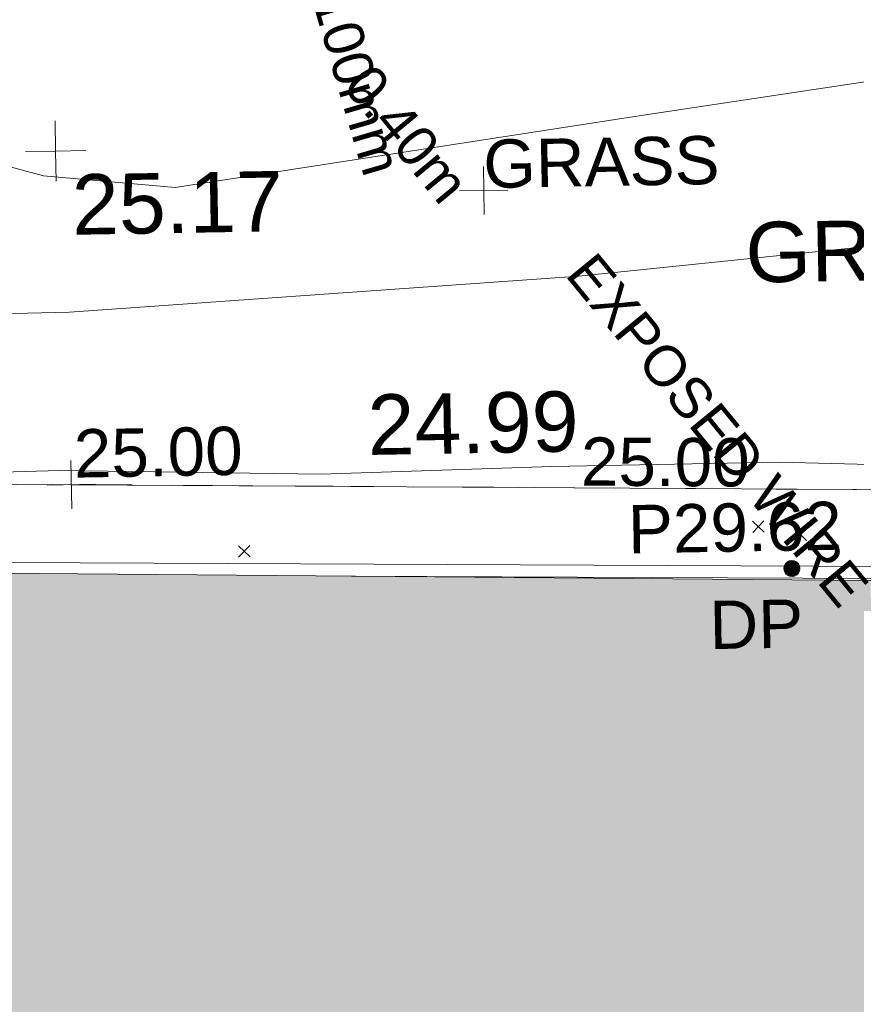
# Model space of a CAD drawing. Header units: millimetres. Extents: x -287732 to 520720, y -88450 to 287754.
# Tile 22 of 256: x -259757 to -254559, y 70557 to 76676. Entities that reach past the tile are written whole.
import ezdxf

# ---------------------------------------------------------------- set-up
doc = ezdxf.new("R2010")
doc.units = ezdxf.units.MM
for name, pattern in [('IMPORT-DASHED _2_', [750, 500, -250]), ('IMPORT-UG_ELEC_LV_QLB2 _2_', [2700, 1500, -300.0000000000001, 0, -250, 150, -300.0000000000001, 0, -200]), ('IMPORT-UG_ELEC_STREET LIGHTING_QLB2 _2_', [2700, 1500, -300.0000000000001, 0, -250, 150, -300.0000000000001, 0, -200])]:
    doc.linetypes.add(name, pattern=pattern)
for name, color, linetype, lineweight, true_color in [('00_TOPO_FOOTPATH', 7, 'Continuous', 9, 0xa50000), ('00_TOPO_LEVEL_SPOT', 7, 'Continuous', 9, 0x666666), ('00_UAV_FORM_LINES', 7, 'Continuous', 9, 0x666666), ('12333-PUM-2D-U-0001-C01 - Rev2_REVIT IMPORT_dwg', 7, 'Continuous', 9, 0x767676), ('A_RHA_Line', 7, 'Continuous', 9, 0x00a600), ('BUILDING', 5, 'Continuous', 9, 0x0000ff), ('CONTOURS_INDEX', 4, 'Continuous', 9, 0x00ffff), ('CONTOURS_INDEX_LVL', 4, 'Continuous', 9, 0x00ffff), ('DOWNPIPE', 7, 'Continuous', 9, 0x7fbfff), ('DOWNPIPE_TXT', 7, 'Continuous', 9, 0x7fbfff), ('PUM-ELECTRIC-LV-QLB2', 1, 'IMPORT-UG_ELEC_LV_QLB2 _2_', 9, 0xff0000)]:
    doc.layers.add(name, color=color, linetype=linetype, lineweight=lineweight, true_color=true_color)
for name, color, linetype, lineweight in [('00_TOPO_SURVEY_TEXT', 7, 'Continuous', 9), ('A_RHA_Detail', 7, 'Continuous', 9), ('CHANGE_OF_SURFACE', 7, 'IMPORT-DASHED _2_', 9), ('CHANGE_OF_SURFACE_LVL', 7, 'Continuous', 9), ('GEN-TEXT', 7, 'Continuous', 9), ('PARAPET', 7, 'Continuous', 9), ('PARAPET_LVL', 7, 'Continuous', 9), ('Text', 7, 'Continuous', 9), ('TEXT_TXT', 7, 'Continuous', 9)]:
    doc.layers.add(name, color=color, linetype=linetype, lineweight=lineweight)
doc.styles.add('Arial_1', font='arial.ttf', dxfattribs={"height": 250})
doc.styles.add('Arial_3', font='arial.ttf', dxfattribs={"height": 299.9999999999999})
doc.styles.add('Swis721 Lt BT_2', font='swissl.ttf', dxfattribs={"height": 375})

# ---------------------------------------------------------------- blocks, each defined once
blk = doc.blocks.new('12333-PUM-2D-U-0001-C01 - Rev2_REVIT IMPORT_dwg_MM-2077200-Site Location Plan Proposed')
at = {"layer": '00_TOPO_LEVEL_SPOT', "color": 254, "true_color": 0xcccccc, "flags": 128}
for points in [[(500.0000000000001, 0), (0, 0), (0, 500.0000000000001)], [(0, -500.0000000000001), (0, 0), (-500.0000000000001, 0)]]:
    blk.add_lwpolyline(points, dxfattribs=at)
blk = doc.blocks.new('12333-PUM-2D-U-0001-C01 - Rev2_REVIT IMPORT_dwg_MGS62954_T2_Galway_ITM_3d_Rev1-2077680-Site Location Plan Proposed')
at = {"layer": '00_TOPO_FOOTPATH', "color": 254, "true_color": 0xcccccc, "flags": 128}
blk.add_lwpolyline([(533639408.1427618, 725637293.7496169), (533638398.4107049, 725637077.0507913), (533638242.1249995, 725635515.7034487), (533638234.3904613, 725633879.7562836), (533639416.9597556, 725633887.2717819), (533641089.8869406, 725633840.3530428), (533642264.701598, 725633798.4586674), (533643782.0705271, 725633813.8555952), (533645404.7391236, 725633762.871199), (533646838.4097524, 725633785.5985802), (533648254.541896, 725633789.0963137), (533649375.9478048, 725633740.5777782), (533649347.4941457, 725633016.1031442)], dxfattribs=at)
at = {"layer": '00_UAV_FORM_LINES', "color": 254, "true_color": 0xcccccc, "flags": 128}
for points in [[(533643012.644, 725635848.1565002), (533643711.6440001, 725635648.1565001), (533644527.6440002, 725635560.1565001), (533647404.6440001, 725635954.1565001), (533649720.644, 725636262.1565002), (533651948.644, 725636398.1565001), (533652879.6440001, 725636418.1565002), (533653113.6440001, 725636470.1565002), (533653358.6440001, 725636606.1565001), (533653615.6440001, 725636775.1565001), (533653812.6440001, 725636812.1565001), (533654118.6440001, 725636826.1565002), (533655946.7783935, 725637074.319082)], [(533656146.546945, 725636745.798809), (533654047.6440001, 725636368.1565001), (533653727.644, 725636257.1565002), (533653518.6440001, 725636130.1565001), (533653250.6440001, 725635934.1565001), (533652992.6440001, 725635757.1565002), (533652665.6440001, 725635647.1565002), (533652307.6440001, 725635569.1565001), (533651955.644, 725635477.1565001), (533651628.6440001, 725635367.1565002), (533651130.6440002, 725635301.1565002), (533650752.644, 725635283.1565001), (533647026.644, 725634966.1565001), (533643858.6440001, 725634798.1565001), (533643334.6440001, 725634793.1565001), (533642533.6439999, 725634841.1565001), (533640394.6440001, 725634990.1565001), (533638573.262711, 725635171.3546215)]]:
    blk.add_lwpolyline(points, dxfattribs=at)
at = {"xscale": 0.375, "yscale": 0.375, "zscale": 0.375}
blk.add_blockref('12333-PUM-2D-U-0001-C01 - Rev2_REVIT IMPORT_dwg_MM-2077200-Site Location Plan Proposed', (533643790.0000001, 725635800.0000001), dxfattribs=at)
at = {"layer": '00_TOPO_FOOTPATH', "color": 251, "true_color": 0x666666, "insert": (533645697.9177662, 725634252.5177068), "char_height": 375, "width": 1495.902363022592, "attachment_point": 1, "line_spacing_factor": 1.005061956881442, "style": 'Swis721 Lt BT_2'}
blk.add_mtext('24.99', dxfattribs=at)
at = {"layer": '00_TOPO_LEVEL_SPOT', "insert": (533643885.0808528, 725635652.6102245), "char_height": 375, "width": 1495.902363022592, "attachment_point": 1, "line_spacing_factor": 1.005061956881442, "style": 'Swis721 Lt BT_2'}
blk.add_mtext('25.17', dxfattribs=at)
at = {"layer": '00_TOPO_SURVEY_TEXT', "color": 251, "true_color": 0x666666, "insert": (533648063.3922561, 725635282.5547755), "char_height": 375, "width": 2018.280965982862, "attachment_point": 1, "line_spacing_factor": 1.005061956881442, "style": 'Swis721 Lt BT_2'}
blk.add_mtext('GRASS', dxfattribs=at)
blk = doc.blocks.new('12333-PUM-2D-U-0001-C01 - Rev2_REVIT IMPORT_dwg_SPOT-2077713-Site Location Plan Proposed')
at = {"layer": 'Text', "color": 253, "true_color": 0xaaaaaa}
for p, q in [((0, 500.0000000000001), (0, -500.0000000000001)), ((-500.0000000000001, 0), (500.0000000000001, 0))]:
    blk.add_line(p, q, dxfattribs=at)
blk = doc.blocks.new('12333-PUM-2D-U-0001-C01 - Rev2_REVIT IMPORT_dwg_MH_CIR2-2077806-Site Location Plan Proposed')
at = {"layer": 'DOWNPIPE', "color": 254, "true_color": 0xd4e9ff}
for p, q in [((-499.0000000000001, -33), (33.00000000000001, 499.0000000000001)), ((-496.0000000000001, 60.00000000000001), (-60.00000000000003, 496.0000000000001)), ((-488.0000000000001, -111), (111, 488.0000000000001)), ((-467.0000000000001, -180), (180, 467.0000000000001)), ((-467.0000000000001, 179), (-179, 467.0000000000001)), ((-438.0000000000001, -241), (241, 438.0000000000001)), ((-403, -296), (296, 403)), ((-362, -345), (345.0000000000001, 362.0000000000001)), ((-315, -388.0000000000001), (388.0000000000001, 315)), ((-263.0000000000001, -425), (425, 263.0000000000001)), ((-204, -456), (455.9999999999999, 203.9999999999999)), ((-138, -480.0000000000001), (480, 138)), ((-64, -496.0000000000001), (496.0000000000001, 64)), ((22, -500.0000000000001), (500.0000000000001, -22.00000000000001)), ((128, -483.0000000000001), (483.0000000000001, -128)), ((305.0000000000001, -396.0000000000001), (396.0000000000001, -305.0000000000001))]:
    blk.add_line(p, q, dxfattribs=at)
at = {"layer": 'DOWNPIPE', "color": 254, "true_color": 0xd4e9ff, "flags": 128}
blk.add_lwpolyline([(475.0000000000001, -154), (500.0000000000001, 0), (475.0000000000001, 154), (404.0000000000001, 293), (293, 404.0000000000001), (154, 475.0000000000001), (0, 500.0000000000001), (-154, 475.0000000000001), (-293, 404.0000000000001), (-404.0000000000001, 293), (-475.0000000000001, 154), (-500.0000000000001, 0), (-475.0000000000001, -154), (-404.0000000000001, -293), (-293, -404.0000000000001), (-154, -475.0000000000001), (0, -500.0000000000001), (154, -475.0000000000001), (293, -404.0000000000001), (404.0000000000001, -293)], close=True, dxfattribs=at)
blk = doc.blocks.new('12333-PUM-2D-U-0001-C01 - Rev2_REVIT IMPORT_dwg_SPOT-2077769-Site Location Plan Proposed')
at = {"layer": 'CHANGE_OF_SURFACE_LVL', "color": 253, "true_color": 0xaaaaaa}
for p, q in [((0, 500.0000000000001), (0, -500.0000000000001)), ((-500.0000000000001, 0), (500.0000000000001, 0))]:
    blk.add_line(p, q, dxfattribs=at)
blk = doc.blocks.new('12333-PUM-2D-U-0001-C01 - Rev2_REVIT IMPORT_dwg-1620468-Site Location Plan Proposed')
at = {"layer": 'BUILDING', "color": 161, "true_color": 0xaaaaff}
blk.add_line((7771.542512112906, 17200.12075244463), (4500.96817139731, 17272.26577432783), dxfattribs=at)
at = {"layer": 'CHANGE_OF_SURFACE', "color": 253, "true_color": 0xaaaaaa, "flags": 128}
blk.add_lwpolyline([(15747.70947564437, 15017.47483407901), (14465.1721853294, 15110.34822405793), (10196.50739966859, 15246.58220680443), (10178.34286892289, 16770.13224421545), (8334.642971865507, 16833.70810281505), (8316.478441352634, 17739.66408649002), (-2772.967734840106, 18003.04978596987), (-2611.364964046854, 23380.66367164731)], dxfattribs=at)
at = {"layer": 'CONTOURS_INDEX', "color": 131, "true_color": 0xaaffff, "flags": 128}
blk.add_lwpolyline([(12538.80235762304, 19369.37051615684), (11420.82887852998, 18391.35464513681), (11225.18055268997, 18231.68984998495), (11023.00367015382, 18081.46981755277), (10811.03395193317, 17945.41692815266), (10592.53567689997, 17818.8088014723), (10364.52833854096, 17721.62627894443), (10130.85046026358, 17652.13473187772), (9888.666771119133, 17624.17964823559), (9640.81254112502, 17623.91554028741), (8317.791483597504, 17739.23293536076), (-2772.208516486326, 17999.23293525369)], dxfattribs=at)
at = {"layer": 'GEN-TEXT', "color": 253, "true_color": 0xaaaaaa}
for p, q in [((6998.994813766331, 17500.28848228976), (7069.705491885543, 17570.99916040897)), ((7069.705491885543, 17500.28848228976), (6998.994813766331, 17570.99916040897)), ((7260.99481387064, 17445.28848223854), (7331.705491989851, 17515.99916035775)), ((7331.705491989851, 17445.28848223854), (7260.99481387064, 17515.99916035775)), ((3802.994813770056, 17402.28848229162), (3873.705491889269, 17472.99916041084)), ((3873.705491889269, 17402.28848229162), (3802.994813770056, 17472.99916041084))]:
    blk.add_line(p, q, dxfattribs=at)
at = {"layer": 'PARAPET', "color": 253, "true_color": 0xaaaaaa, "flags": 128}
blk.add_lwpolyline([(-2006.120406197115, 3110.232543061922), (-1741.371025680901, 17484.60435145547), (7832.384683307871, 17274.56344477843), (7778.543187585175, 14608.36128014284)], dxfattribs=at)
blk.add_blockref('12333-PUM-2D-U-0001-C01 - Rev2_REVIT IMPORT_dwg_MGS62954_T2_Galway_ITM_3d_Rev1-2077680-Site Location Plan Proposed', (-533641079.6498471, -725615854.3561786))
for name, p, xscale, yscale, zscale in [('12333-PUM-2D-U-0001-C01 - Rev2_REVIT IMPORT_dwg_SPOT-2077713-Site Location Plan Proposed', (5365.309800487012, 19654.03536264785), 0.3, 0.3, 0.3), ('12333-PUM-2D-U-0001-C01 - Rev2_REVIT IMPORT_dwg_SPOT-2077769-Site Location Plan Proposed', (2771.755353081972, 17871.35693628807), 0.3, 0.3, 0.3), ('12333-PUM-2D-U-0001-C01 - Rev2_REVIT IMPORT_dwg_MH_CIR2-2077806-Site Location Plan Proposed', (7238.445295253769, 17271.75884973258), 0.1, 0.1, 0.1)]:
    blk.add_blockref(name, p, dxfattribs=dict(xscale=xscale, yscale=yscale, zscale=zscale))
at = {"layer": 'CHANGE_OF_SURFACE_LVL', "insert": (2790.315800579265, 18214.11252387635), "char_height": 299.9999999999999, "width": 1256.112065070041, "attachment_point": 1, "line_spacing_factor": 0.9417779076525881, "style": 'Arial_3'}
blk.add_mtext('25.00', dxfattribs=at)
at = {"layer": 'CONTOURS_INDEX_LVL', "insert": (5942.771589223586, 18110.01185083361), "char_height": 299.9999999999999, "width": 1256.112065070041, "attachment_point": 1, "rotation": 358.65697113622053, "line_spacing_factor": 0.9417779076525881, "style": 'Arial_3'}
blk.add_mtext('25.00', dxfattribs=at)
at = {"layer": 'DOWNPIPE_TXT', "insert": (6719.941160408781, 17079.7720053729), "char_height": 299.9999999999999, "width": 694.1671938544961, "attachment_point": 1, "line_spacing_factor": 0.9417779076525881, "style": 'Arial_3'}
blk.add_mtext('DP', dxfattribs=at)
at = {"layer": 'PARAPET_LVL', "insert": (6223.972658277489, 17683.40043542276), "char_height": 299.9999999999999, "width": 1590.340713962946, "attachment_point": 1, "line_spacing_factor": 0.9417779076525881, "style": 'Arial_3'}
blk.add_mtext('P29.62', dxfattribs=at)
at = {"layer": 'PUM-ELECTRIC-LV-QLB2', "char_height": 250, "attachment_point": 2, "line_spacing_factor": 0.9417779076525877, "style": 'Arial_1'}
for s, insert, width, rotation in [('DP0.50m x1x100mm', (4433.988651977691, 21378.60839529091), 3893.2779916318, 285.37546373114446), ('0.40m', (4992.232696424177, 20091.16877440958), 1160.025439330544, 308.40017237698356), ('EXPOSED WIRE', (6889.637087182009, 18218.58314132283), 3219.91230125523, 308.40017237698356)]:
    blk.add_mtext(s, dxfattribs=dict(at, insert=insert, width=width, rotation=rotation))
at = {"layer": 'TEXT_TXT', "insert": (5365.309800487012, 19969.04645760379), "char_height": 299.9999999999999, "width": 1751.945774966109, "attachment_point": 1, "line_spacing_factor": 0.9417779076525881, "style": 'Arial_3'}
blk.add_mtext('GRASS', dxfattribs=at)

msp = doc.modelspace()

# ---------------------------------------------------------------- hatches: boundary and pattern name
at = {"layer": 'A_RHA_Detail', "true_color": 0xc0c0c0}
h = msp.add_hatch(color=9, dxfattribs=at)
h.paths.add_polyline_path([(-80880.60083809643, -68502.79057078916), (-80400.865924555, -68483.41509113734), (-80400.865924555, -62984.64684185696), (-24474.85765177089, -63009.32043784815), (-24456.14471271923, -50840.30023858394), (-36622.55041039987, -50831.65104353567), (-36622.55041039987, -44228.57792613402), (-50959.0526582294, -44218.38599194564), (-50959.0526582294, -42573.78171514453), (-54563.9325804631, -42571.21897729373), (-54565.69773352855, -45054.17447474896), (-92408.82109321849, -45027.27149621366), (-92411.78875845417, -49201.74309222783), (-100061.9988811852, -49201.74309222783), (-100052.2214449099, -64852.82557838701), (-86120.90825229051, -64852.82557838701), (-86092.1662649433, -62957.90041523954), (-84861.10047608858, -62957.90041523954), (-84854.79052929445, -68240.109737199), (-80870.60226892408, -68240.10973722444)])
h.paths.add_polyline_path([(-137238.9269902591, -68461.9384092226), (-132719.7426408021, -68433.0633692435), (-132847.0731201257, -62850.04282283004), (-130454.6837966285, -62916.63108078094), (-130498.2830220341, -61355.85393642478), (-117581.136331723, -61423.42893438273), (-117492.3908565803, -49183.91309190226), (-125136.5200282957, -49178.47881952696), (-125133.572703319, -45032.61887136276), (-163007.1824077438, -45005.6942194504), (-163007.1824076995, -44090.2963411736), (-163123.8521269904, -44090.21339942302), (-163122.6389897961, -42383.75184302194), (-166563.8543419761, -42383.75184298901), (-166565.034908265, -44044.39824208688), (-193158.4656786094, -44025.49275805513), (-193195.152889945, -62863.65652504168), (-137269.7106414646, -62916.63108078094), (-137254.3708868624, -65679.90523788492)])
h.paths.add_polyline_path([(120310.9497607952, -32334.28230164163), (120312.4652266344, -31610.73011961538), (133451.2244789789, -31638.24899384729), (133469.2230092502, -19717.98315780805), (121295.7536929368, -19692.48606430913), (121319.8434528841, -8190.941560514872), (112277.0825930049, -8172.001674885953), (112263.1770823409, -14811.1234547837), (78285.85310969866, -14739.95861438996), (78292.82277619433, -8167.077575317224), (75241.99098605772, -8160.673431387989), (69355.76844233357, -8152.931592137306), (69353.6659720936, -9156.74635762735), (68372.60878945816, -9154.691552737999), (68372.60878945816, -13705.52853215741), (69333.7233474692, -13707.54156770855), (69325.07112547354, -16249.53369228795), (66623.4489111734, -16249.53369228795), (66619.79243935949, -17995.29925530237), (65989.07757494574, -17995.2992552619), (65985.44262772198, -19730.78799483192), (57152.23993377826, -19712.28702421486), (57127.42535098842, -31559.89463417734), (70277.87165424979, -31587.43801817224), (70277.87165431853, -32271.7414715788), (78263.96947909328, -32285.12944888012), (78266.62661740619, -31019.79372153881), (112335.8856506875, -31091.15111860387), (112335.8856506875, -32317.57330553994), (119781.4233959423, -32333.17321913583)])
h.paths.add_polyline_path([(7503.717409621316, -1791.439263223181), (15482.43097392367, -674.0213231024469), (15484.0826588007, 148.1327206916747), (56188.28042539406, 205.5276654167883), (56155.84326007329, 14338.3166313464), (18016.62665935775, 14236.48149539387), (17967.9025208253, 34313.18372071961), (21727.10644863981, 34324.0692624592), (21708.90974962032, 40608.10218321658), (18009.66447159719, 40608.10218321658), (17995.54603706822, 45483.75063442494), (9770.084204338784, 45420.6329473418), (3966.213879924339, 45446.76585222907), (3984.771235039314, 14176.56786832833), (1023.062455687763, 14176.56786837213), (-276.5134647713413, 14190.52623461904), (-231.6790044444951, 5968.135265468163), (-226.4491536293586, 193.7444677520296), (553.0869992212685, 183.4716499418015), (7477.609307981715, 143.2867586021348), (7488.638446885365, -674.0213231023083)])
h.paths.add_polyline_path([(77755.59663317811, 53.47451145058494), (77729.51881611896, 1699.844979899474), (94464.47132486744, 1659.976083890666), (94606.37913471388, 17991.390236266), (88810.4190114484, 18015.03260816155), (88799.89418497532, 14436.74271609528), (69413.88950349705, 14457.8773889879), (69377.35724448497, 99.62816357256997), (75241.99098605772, 67.32134432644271)])
h.paths.add_polyline_path([(61252.12079701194, 46453.95617366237), (105774.7348988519, 46472.68783506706), (105768.2642198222, 61852.61234306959), (92285.13876309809, 61852.61234306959), (92308.59670399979, 65784.30757140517), (96107.4668000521, 65767.60445243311), (96059.68081117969, 75209.20847378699), (101084.8427276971, 75071.88872764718), (104988.0046543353, 74765.36560406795), (108403.6894220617, 74363.8408943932), (112009.2703903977, 73787.25420861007), (115645.3524815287, 73049.69667206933), (116890.8108051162, 72761.69136252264), (120208.9929833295, 71893.18353872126), (120865.241739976, 71703.68484519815), (124135.6329506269, 70669.67317906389), (127435.6253142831, 69480.50055823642), (127820.4368670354, 69394.93141813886), (128274.3081769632, 69331.69585753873), (128731.8791144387, 69306.66104516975), (129189.9401488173, 69320.00258290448), (129645.2782985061, 69371.62688826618), (130094.6997111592, 69461.17185603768), (130535.0520071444, 69588.00939074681), (130963.246434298, 69751.24981927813), (131376.2795165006, 69949.74812590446), (131771.2541232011, 70182.11198903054), (132162.5575600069, 70460.5404660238), (132496.0921583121, 70741.69081113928), (132820.871367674, 71064.98072578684), (133117.4593294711, 71414.31364272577), (133383.77568926, 71787.23923950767), (133616.5473239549, 72178.5372844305), (133817.1647262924, 72590.54524898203), (133982.6025969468, 73017.89547513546), (134111.7005086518, 73457.59040801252), (134203.5529320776, 73906.54590458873), (134257.5155883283, 74361.61286216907), (134272.5462649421, 74819.5993153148), (134250.5259875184, 75277.29281745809), (134189.6227572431, 75731.48297747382), (134090.9274700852, 76178.98397757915), (133955.1324028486, 76616.65691993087), (133783.1900598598, 77041.43184345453), (133576.3064937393, 77450.32925647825), (133335.932843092, 77840.48103920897), (133063.7551572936, 78209.15055532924), (132761.6825665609, 78553.75185442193), (132431.8338935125, 78871.8678050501), (132076.5227905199, 79161.26705197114), (131698.2415080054, 79419.91966861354), (131299.6434187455, 79646.01139197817), (131093.5942456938, 79746.34209763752), (132146.0467355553, 83110.22226145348), (122787.7632953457, 86282.54285518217), (121604.3555412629, 82800.3591886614), (117095.9864227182, 83870.84033785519), (116841.9598400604, 83526.35449572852), (116120.5435466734, 91221.93611972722), (110237.7341284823, 91274.27491021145), (110194.3680786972, 90435.39030214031), (104988.0046543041, 90486.49901390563), (104973.2761846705, 94309.82427956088), (103746.1314668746, 94309.8242795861), (103839.9937121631, 122852.1474271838), (96365.09202306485, 122931.9599470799), (96350.3400238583, 123952.4168585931), (104555.5505249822, 123902.1925226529), (104607.3234458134, 120248.5396156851), (125502.5015002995, 120134.1933400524), (125662.0200253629, 137657.3796882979), (114479.5865733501, 137699.2256881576), (114382.306264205, 129149.9458158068), (104644.159003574, 129187.9975073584), (104577.9931702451, 126217.3903144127), (101184.4926406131, 126159.1566967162), (101264.6166812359, 135959.2655565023), (89967.23178808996, 135988.8856164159), (89927.63362986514, 125823.6463181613), (93630.53562302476, 125840.7948842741), (93580.65688892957, 122931.9599470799), (88697.38835376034, 122904.7310126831), (88679.3898954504, 95739.09143775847), (86378.25848996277, 95739.09143775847), (86378.18187189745, 96178.1008337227), (83279.50743284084, 96200.92083327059), (83273.62493422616, 95735.74732133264), (70169.67509619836, 95733.22421950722), (70166.26842742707, 96272.07409347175), (66674.99731294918, 96257.14073655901), (66654.74538556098, 95755.71092136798), (65784.77231079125, 95755.71092136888), (65887.65094984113, 117470.630565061), (53473.3427162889, 117487.9046429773), (53434.44066309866, 98570.46349063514), (40649.41626916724, 98570.46349063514), (40610.16711559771, 94406.01479078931), (38853.82372868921, 94410.36303440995), (38848.65589191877, 89463.65332729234), (40612.46601912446, 89518.45976927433), (40665.38257362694, 86257.73741128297), (38372.19584460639, 86305.72309285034), (38369.79374539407, 76901.0507917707), (50937.9512507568, 76944.40198294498), (50922.88567286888, 74598.78180889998), (56484.9061132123, 74588.85093771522), (56484.9061132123, 75194.85181995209), (92465.4037153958, 75233.0258166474), (92645.92783662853, 71766.64845094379), (89810.55521366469, 69362.83965827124), (85313.16173974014, 69360.94750420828), (85313.16173974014, 66907.4050808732), (75210.14498263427, 66903.15451589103), (75210.14498263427, 63815.70944550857), (70819.40014309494, 63815.70999200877), (70819.21601505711, 64253.35708059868), (69456.83415683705, 64253.35708059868), (69455.7195737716, 66901.99623166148), (61303.32856759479, 66898.5668068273), (61304.56054988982, 63970.32021231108), (70500.41048208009, 63970.32021219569), (70500.4088543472, 61852.59006207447), (61245.6438848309, 61848.69637488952), (61252.03558504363, 46656.49344428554)])
h.paths.add_polyline_path([(-17153.16561239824, 48569.32684293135), (-17153.16561224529, 60770.38083685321), (-29362.88357759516, 60774.70428694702), (-29362.88357759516, 67399.20394580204), (-43507.24466814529, 67405.01911303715), (-43488.5313307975, 69093.07334175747), (-45766.41866231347, 69109.32868388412), (-45794.3462003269, 67405.01911303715), (-47272.11273194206, 67404.2124544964), (-47272.44887633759, 66454.91798908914), (-86004.56386332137, 66468.63299519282), (-86006.66970787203, 60521.58362721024), (-92662.87722510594, 60521.58362721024), (-92665.2138765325, 50184.35611932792), (-79752.0168396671, 50179.78309939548), (-79752.016597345, 48591.4932381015), (-17157.7163123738, 48569.32845417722)])
h.paths.add_polyline_path([(-201056.4185878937, 48628.75479108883), (-138377.9751621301, 48634.64535779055), (-138377.9751621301, 50133.28201003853), (-125467.710581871, 50134.49626164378), (-125468.6909603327, 60566.1903686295), (-132186.8595614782, 60565.86652591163), (-132187.4203588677, 66533.0197876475), (-170643.3098734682, 66805.61809689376), (-170643.3098732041, 67738.78475848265), (-200340.0100486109, 67488.93693764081), (-200348.7171487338, 60827.78025104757), (-201057.5650552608, 60827.71357558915), (-201056.6510294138, 51102.04313372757)])
h.paths.add_polyline_path([(-240051.5126725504, 54769.19491160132), (-239444.490259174, 54811.10754483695), (-239186.5396223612, 54841.92927608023), (-238764.8191577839, 54940.98166103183), (-238382.4735933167, 55122.46891388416), (-237990.3402229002, 55354.87497234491), (-237269.2031023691, 55936.21515020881), (-237032.4836384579, 56225.56611516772), (-236793.0039602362, 56569.31473944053), (-236554.5880578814, 57004.26389721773), (-236432.7219585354, 57267.46508908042), (-236300.081527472, 57753.26238983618), (-236250.7285154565, 58017.17885684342), (-236235.6490609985, 58516.21786804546), (-236233.2538429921, 58987.85640053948), (-236213.7029795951, 59823.48083769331), (-236363.8287855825, 59820.86038205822), (-236634.0279869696, 60698.06075827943), (-236391.9547756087, 61432.19726339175), (-236225.4740089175, 61435.10319600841), (-236201.6036569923, 62637.68779596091), (-232563.5271750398, 62639.28734435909), (-232563.5271750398, 63049.03842404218), (-232732.1945866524, 63049.15302218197), (-232860.1521277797, 63457.95890274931), (-232731.606808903, 63914.24862697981), (-232560.8209656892, 63914.24862697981), (-232515.1276847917, 70598.00033009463), (-240628.6947849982, 70598.85496273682), (-240629.7923196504, 72350.98321577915), (-246412.6011212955, 72347.36085933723), (-246412.6011212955, 70616.45923936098), (-254449.5805725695, 70618.60952619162), (-254454.637144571, 70754.06491720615), (-254469.7140363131, 73191.66276250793), (-263883.2532625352, 73267.83063688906), (-263902.4181505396, 68260.74348553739), (-263714.8217520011, 68259.82096572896), (-263552.9672900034, 67819.65434396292), (-263719.0883117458, 67392.2068408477), (-263913.6298699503, 67392.20684284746), (-263956.7001913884, 58633.76423459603), (-260181.1963171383, 58611.22607638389), (-260192.3146983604, 56354.25111579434), (-257184.684388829, 56339.46086021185), (-257213.4419957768, 57092.93866021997), (-257338.5163846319, 57093.27331223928), (-257471.0109294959, 57531.74572308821), (-257338.5163845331, 58062.22513696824), (-257203.4956297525, 58064.06881289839), (-257173.5751889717, 58598.54056692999), (-256478.2273617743, 58575.27357994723), (-256478.2273617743, 58788.51859473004), (-256013.0091299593, 58911.92701534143), (-255397.0786664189, 58780.99767617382), (-255397.0786664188, 58595.982422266), (-243809.885361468, 58585.92793201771), (-243805.3570672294, 58352.04527760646), (-243740.939469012, 57884.52572680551), (-243619.0830608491, 57421.84877545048), (-243424.3877545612, 56943.65915412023), (-243247.1437899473, 56608.24157713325), (-243003.0710579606, 56249.99021479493), (-242732.2093200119, 55932.75703082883), (-242371.7230178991, 55603.12658811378), (-242141.255125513, 55424.88676767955), (-241804.9643037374, 55216.88439822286), (-241529.4640827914, 55077.02869055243), (-241100.6275144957, 54917.18295003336), (-240836.2134980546, 54840.82833176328), (-240453.4486195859, 54788.60784130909), (-240218.9578693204, 54777.28227442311)])
h.paths.add_polyline_path([(40276.69022552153, 59895.36417752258), (40328.62676029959, 69196.9439153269), (36588.99968785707, 69217.8245910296), (36619.46637569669, 74674.25962428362), (32264.36460078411, 74687.02318924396), (32233.48293867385, 69156.26826306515), (11916.69390495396, 69269.70959686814), (11966.66200111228, 78218.75165974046), (29087.509017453, 78123.15526808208), (29143.44567205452, 88141.1370047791), (15719.348796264, 88216.09212953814), (15732.60379610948, 90589.9978889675), (4594.294101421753, 90652.19003489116), (4525.129359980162, 78265.12250449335), (10096.76365553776, 78234.01258731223), (10077.43887221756, 74773.03821910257), (4547.641142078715, 74803.91453678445), (4465.579974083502, 60107.1600234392), (19125.89094760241, 60025.30234268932), (19139.86249374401, 62527.53804644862), (31738.59196305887, 62457.19146404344), (31724.55430858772, 59943.11609815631), (38369.79364225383, 59906.01157293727)])
h.paths.add_polyline_path([(-246083.0241259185, 72334.29150213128), (-246083.0594797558, 72334.30275087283), (-246208.2905500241, 72334.29150213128)])
h.paths.add_polyline_path([(-114575.3004830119, 112178.0758695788), (-114575.3246435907, 112178.0758695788), (-114707.2752166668, 115801.5811617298)])
h.paths.add_polyline_path([(-154699.9178765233, 101760.4080976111), (-114382.050333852, 101776.0542914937), (-114382.050333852, 106926.9360164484), (-113755.641395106, 106927.1792101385), (-113757.5507412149, 111847.2721531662), (-114431.6837526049, 111847.2721531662), (-114431.8097758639, 112178.0758695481), (-114575.3004830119, 112178.0758695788), (-114578.9984943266, 121707.2390833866), (-123056.9849702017, 121707.2390833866), (-123068.8201032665, 156452.7036899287), (-119381.2340625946, 156454.1348067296), (-119381.2340625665, 160165.8597952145), (-115501.031452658, 160167.3662801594), (-115503.3750945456, 166206.5793118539), (-132411.7987151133, 166599.6604729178), (-132411.8243278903, 166665.6603411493), (-135275.0124468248, 166664.5490317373), (-135275.0124468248, 166628.1883101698), (-135911.3205076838, 166628.1944502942), (-135911.3479256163, 166352.1604668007), (-152521.1633846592, 166345.7146753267), (-152518.3680955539, 159142.6836790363), (-150699.3133726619, 159117.9265656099), (-150758.5477087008, 122560.691203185), (-151059.2005266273, 122560.691203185), (-151061.0981347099, 121302.4374932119), (-154138.3148337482, 121372.6012653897), (-154138.3148337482, 121865.1834517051), (-154704.3888425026, 121867.2611370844), (-154688.5451973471, 119352.3937021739), (-154745.5933227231, 119352.3715636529), (-154745.5763474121, 118722.1532660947), (-160794.1544526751, 118748.7442832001), (-160794.1544526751, 119410.5425977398), (-163852.1622693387, 119422.408321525), (-163855.0715294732, 118762.2003111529), (-167568.6765459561, 118778.5256058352), (-166634.6619849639, 124395.1277019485), (-166930.050559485, 124500.0918161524), (-167568.6765459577, 124707.6250903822), (-168028.2173235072, 124841.3808647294), (-168630.5006276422, 124991.3056740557), (-169238.2056069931, 125117.4693074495), (-169850.3952285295, 125219.6772876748), (-170466.1255403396, 125297.7720169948), (-171089.11025998, 125351.8553033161), (-171704.4065937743, 125381.1774255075), (-172325.0479971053, 125386.3595015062), (-172782.2248668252, 125374.5832362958), (-173401.7764235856, 125337.4554476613), (-174109.844898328, 125263.4341236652), (-174634.1213722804, 125190.4100126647), (-175245.0145766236, 125080.719099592), (-176047.1958093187, 124895.7675260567), (-176665.4852587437, 124724.7228134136), (-177045.3001228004, 124609.1129151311), (-177631.5127792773, 124405.2077276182), (-176665.4852586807, 118818.5158794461), (-177558.9402083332, 118822.4435768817), (-177662.2853368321, 125263.4341236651), (-176365.3912351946, 126542.9270807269), (-159462.2970490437, 126319.910391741), (-157057.7396790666, 128609.0850976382), (-157060.6673204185, 136153.1661957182), (-158638.8016610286, 137740.2441626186), (-159352.3735831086, 137740.2441626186), (-161634.4140634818, 140201.1078539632), (-168727.9404945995, 140256.8191146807), (-171035.0401161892, 137942.8847305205), (-174184.1459014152, 137942.8847305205), (-176460.1167434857, 140292.2858551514), (-177341.6856934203, 140292.2858551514), (-177341.7113613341, 140358.4281613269), (-183428.5803825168, 140356.0660244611), (-185921.6385985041, 137917.4639994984), (-185921.6385985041, 131757.3091155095), (-186906.8767412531, 131756.9267733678), (-187725.3914540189, 130809.9989183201), (-187724.058890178, 127376.1828148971), (-186481.0281350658, 126304.5577463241), (-186479.4846754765, 122327.2959175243), (-185176.2828158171, 121059.4673825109), (-180304.1129154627, 121059.4673824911), (-180304.1136492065, 118802.0484409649), (-193555.3706955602, 118802.0484409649), (-193555.368699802, 133117.8341649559), (-192593.6442938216, 133118.2073819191), (-192593.6442938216, 134200.8158367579), (-192224.6284783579, 134200.9592041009), (-192225.5653014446, 136615.0101267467), (-192595.0012460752, 136615.0101267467), (-192595.4357332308, 137734.4745165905), (-193589.2709668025, 137734.4746851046), (-193589.2685988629, 147474.570583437), (-193163.2062206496, 147492.8644732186), (-192765.7252967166, 147531.087133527), (-192359.9383250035, 147589.5931622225), (-192199.8207947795, 147616.5827294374), (-191882.7548926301, 147682.9245600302), (-191568.5380070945, 147761.6632019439), (-191257.654638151, 147852.677242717), (-190828.6072909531, 148002.2045655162), (-190647.7999969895, 148070.9514233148), (-190349.7690789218, 148197.8750094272), (-190056.9509284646, 148336.4013817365), (-189769.797051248, 148486.3169427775), (-189405.3590254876, 148698.0567944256), (-189132.906026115, 148873.2749095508), (-188867.542109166, 149059.0543929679), (-188609.6764469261, 149255.1087866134), (-188354.9814055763, 149465.3525772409), (-188079.6339208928, 149713.879248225), (-187884.9836199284, 149901.8220103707), (-187545.928247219, 150265.8040604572), (-187446.29984479, 150378.3960832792), (-187241.3270201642, 150629.2310214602), (-187046.3599558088, 150887.9197697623), (-186861.6992771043, 151154.0634500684), (-186546.1373636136, 151669.829875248), (-186524.4196769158, 151707.0632450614), (-163675.2898318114, 151669.829875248), (-163687.5843045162, 148134.07679455), (-157303.6541541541, 148136.492106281), (-157303.6541541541, 155759.91501608), (-157557.4317586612, 155765.0384228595), (-157555.9168973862, 166678.0466575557), (-187009.2021991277, 166699.7464767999), (-187013.0952111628, 162054.4009359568), (-188707.17754695, 162044.5925187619), (-188705.9961892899, 155021.5333641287), (-188737.9999316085, 154650.5326604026), (-188799.0133969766, 154283.1866125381), (-188857.2045401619, 154035.4341107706), (-188966.1106131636, 153679.3368924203), (-189102.6200311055, 153332.8820747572), (-189265.8911675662, 152998.2056672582), (-189454.9174011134, 152677.371060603), (-189645.2484685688, 152421.3220123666), (-189916.9563410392, 152104.2450531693), (-190212.7041973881, 151809.4634871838), (-190530.6686598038, 151538.7947471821), (-190868.8893671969, 151293.9075915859), (-191225.281078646, 151076.3118324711), (-191597.6465194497, 150887.3490191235), (-192092.8415776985, 150682.5621956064), (-192519.2468154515, 150561.8451365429), (-192903.8930791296, 150482.240889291), (-193187.215491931, 150440.8868273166), (-193594.1866364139, 150407.1257787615), (-193594.5952989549, 151459.9895227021), (-205369.2399268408, 151455.4201247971), (-205354.4523517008, 113350.0822379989), (-207187.1580384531, 113349.3710182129), (-207184.3024929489, 105991.0636522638), (-205312.8748221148, 105991.1901500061), (-205311.2362476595, 101769.6553082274), (-175488.6451201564, 101781.2285901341), (-175488.6451201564, 110889.6985621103), (-154703.4627663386, 110897.5679794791), (-154700.2792295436, 102691.5597281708)])
h.paths.add_polyline_path([(193735.9435693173, 113047.8274774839), (208865.0938716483, 114991.0266430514), (208976.1154123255, 114126.6471160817), (216447.8967332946, 115086.3281915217), (216038.7305308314, 118271.9702413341), (232648.5073383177, 120405.3421626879), (233425.993615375, 114352.0734369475), (240632.2017567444, 115277.6440988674), (239854.8412683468, 121329.9334727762), (256406.8682407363, 123455.8879629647), (257091.7572256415, 118089.1198988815), (264572.2871227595, 119040.8180953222), (261877.8350555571, 138524.7609215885), (259178.7147038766, 138221.6086035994), (259197.3483655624, 137439.0084132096), (254686.1480587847, 136897.0007612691), (255412.6810205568, 131314.8303176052), (240852.7447969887, 129522.4514056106), (239771.0426543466, 137918.8519126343), (240649.5822431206, 138010.1984551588), (240062.3063116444, 142776.6750342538), (239165.7694642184, 142685.0143484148), (237630.9646614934, 151018.3171732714), (266172.8791088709, 154560.7889781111), (271297.1876944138, 142612.4006970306), (276531.7397502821, 144861.098714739), (274941.5029779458, 148527.9037281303), (302074.5307653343, 160134.9084326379), (300215.9323773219, 164320.1841173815), (301528.1613272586, 164907.0997989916), (300405.1237791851, 167477.8916353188), (299016.6944531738, 166945.7181824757), (295626.7488506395, 174518.754428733), (294333.0289184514, 177537.1551681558), (287288.8475947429, 174518.754428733), (289427.6893504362, 169661.0163463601), (272956.7816584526, 162557.1203578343), (271943.2187787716, 164897.4305293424), (267016.3118217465, 162764.0369715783), (268502.3094164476, 159357.0430143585), (265200.4029574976, 157946.4096681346), (226856.416695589, 153146.7821792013), (227510.3041274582, 148852.0205334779), (228280.9873165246, 141179.0007483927), (227302.3544112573, 141050.281300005), (227895.3788235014, 136433.1758633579), (228748.5501749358, 136523.8855003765), (229602.3077302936, 128023.7667641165), (217691.2359889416, 126493.8999679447), (217642.3600127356, 126874.433267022), (215138.5007311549, 126552.8357430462), (215194.9980427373, 126112.965074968), (215015.6132226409, 126089.924757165), (214840.9672575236, 127449.66446064), (192258.7012018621, 124549.1816390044), (193486.3576426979, 114991.0266430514)])
h.paths.add_polyline_path([(-78076.24187439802, 117605.5188722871), (-78076.23951902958, 117610.0871211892), (-78070.318122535, 129485.7330792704), (-74723.15926543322, 129478.385255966), (-74723.15926543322, 125435.7860624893), (-48015.64546086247, 125380.0246061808), (-47996.55031653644, 135872.5822179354), (-61198.15919578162, 135901.5630078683), (-74714.72264144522, 135923.5088764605), (-74723.6287602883, 131865.2975510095), (-78070.318122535, 131872.642169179), (-78062.97909487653, 149549.7689430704), (-58292.26570492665, 149541.5607197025), (-58292.26570491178, 148946.2407608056), (-37707.70924046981, 148937.6946533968), (-37703.30827430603, 159740.0672041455), (-44148.26955755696, 159742.7429641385), (-44148.26955755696, 162961.3319174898), (-49829.95437583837, 162961.3319174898), (-49830.92144130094, 160632.0129326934), (-78494.09026625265, 160643.9130440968), (-78494.09026625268, 161615.1537738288), (-78739.225852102, 161615.2555472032), (-78691.7919454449, 168187.9195488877), (-90844.57645036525, 168126.8149079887), (-90962.52567694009, 152686.7636277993), (-89064.97866809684, 152685.9758215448), (-89079.54115380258, 117610.0871211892), (-78374.80218507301, 117605.6428258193)])
h.paths.add_polyline_path([(69254.82576126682, 129235.9722870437), (69259.97086178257, 136167.789247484), (86068.0992678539, 136131.0235193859), (86008.66431381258, 164703.3084147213), (58789.63167882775, 164723.511581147), (58789.63167882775, 170119.2062865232), (54460.1632489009, 170122.4198087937), (54457.21717773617, 166153.279245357), (47042.2151650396, 166158.7829869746), (47041.10931533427, 164668.9097040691), (39173.27935198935, 164674.7495545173), (39172.83712618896, 164078.9539098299), (17014.87910992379, 164095.4005254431), (17002.38841206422, 147267.1142245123), (12659.63471563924, 147267.1142245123), (12653.60087534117, 139137.9291796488), (17031.41608901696, 139134.6797717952), (17024.5879174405, 129935.3194463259), (39191.34773726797, 129918.8662983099), (39191.34773726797, 129258.2867272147), (69014.0340609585, 129236.1510132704)])
h.paths.add_polyline_path([(39265.62356917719, 139467.8223435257), (33050.91021530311, 139484.1586867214), (33087.56357182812, 153427.9220784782), (39277.60130889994, 153411.6505991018), (39277.60130890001, 152830.3127277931), (43058.29603858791, 152820.3745823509), (43024.83899408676, 140092.5601633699), (39267.2657899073, 140092.5601633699)])
h.paths.add_polyline_path([(1979.548949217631, 189123.2414339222), (18699.10403225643, 189180.0465563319), (18678.46874730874, 195253.6675675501), (24349.02704561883, 195272.9334348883), (24334.96888372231, 199550.7690688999), (28829.78348974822, 199566.0403168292), (28798.3577216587, 208815.6446464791), (24334.949615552, 208806.151404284), (24333.90624841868, 209113.2475694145), (16811.59093053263, 209087.6903002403), (16806.58456499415, 208843.5909093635), (6772.293057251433, 208809.4991440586), (6797.166076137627, 201488.5780549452), (-8471.058649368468, 201436.7038490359), (-8471.058649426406, 200429.0172028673), (-11856.09020770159, 200417.5164702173), (-11823.72827009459, 190892.3684138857), (-7614.729360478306, 190906.6685966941), (-7614.729360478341, 190170.8290169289), (-4608.619189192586, 190169.2993656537), (-4608.238782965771, 190916.8832264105), (1973.379031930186, 190939.2444180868), (1977.122761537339, 189837.3456693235)])
h.paths.add_polyline_path([(-20506.22133143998, 190640.0286460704), (-20122.28942212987, 206347.1214480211), (-41550.34215551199, 207015.2557957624), (-41462.26177903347, 210449.6195896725), (-31391.41053372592, 210152.0276719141), (-31078.64493155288, 223862.5743669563), (-44305.08575743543, 224230.7972280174), (-44490.79956591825, 211865.5542346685), (-47510.12209648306, 211942.9901385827), (-47722.57925071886, 203659.0205614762), (-47076.06680548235, 203635.3001465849), (-47175.4684425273, 199531.9403872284), (-46801.21126120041, 199520.4703269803), (-46873.68175963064, 195478.5899481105), (-44600.40472248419, 195425.2559779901), (-44685.88459507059, 192243.2795180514), (-38073.99929115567, 192135.6564362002), (-38104.39995468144, 191126.972250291), (-21537.79264466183, 190668.5723412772)])
h.paths.add_polyline_path([(16801.02360973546, 195961.500137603), (9656.615133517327, 196015.1086063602), (9643.838150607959, 199513.9922857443), (11631.77992468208, 199485.8321209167), (11631.7920940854, 203322.2460456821), (16806.58456511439, 203391.4855728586), (16801.0407710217, 195984.4293109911)])
h.paths.add_polyline_path([(122084.9264926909, 200536.2570557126), (122088.1805162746, 206386.1947929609), (125211.1061638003, 206386.1947929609), (125211.1162733, 206645.8932837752), (126202.7098976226, 206645.8932838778), (126203.0204769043, 207041.0477229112), (130401.4034741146, 206979.0758390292), (130444.2691124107, 209883.280297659), (126202.8383603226, 209945.8832030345), (126203.0204769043, 214624.1281189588), (127364.791950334, 214624.1281190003), (127365.2106673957, 225380.2058567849), (126159.8599207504, 225380.2527798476), (126207.4133336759, 241475.3410923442), (119482.5411291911, 241495.8747898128), (119479.2041949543, 246182.0096278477), (109943.9121324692, 246175.2196735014), (109953.2702601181, 233033.381429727), (115000.5285021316, 233033.3814296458), (114999.579292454, 208653.4991933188), (112026.3032630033, 208653.4991933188), (112024.3519988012, 200538.6761891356), (122024.6079402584, 200536.2715596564)])
h.paths.add_polyline_path([(30087.05071580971, 200986.75440713), (38030.67179071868, 201028.6865660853), (38030.67179071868, 202922.9731660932), (38109.89531492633, 202923.3913649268), (38067.25569096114, 208827.6066631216), (38013.35839378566, 208827.6672237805), (38012.38630971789, 209012.5383931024), (30044.90685988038, 208970.480297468), (30076.83023715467, 202922.9203834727)])
h.paths.add_polyline_path([(195986.2599417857, 205661.5722736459), (202896.8751332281, 206052.0074670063), (202676.8862551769, 209945.7611691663), (195766.2710618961, 209555.3259759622)])
h.paths.add_polyline_path([(-91652.40581580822, 206392.6172135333), (-79454.24421187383, 206432.5105635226), (-79629.29258199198, 238245.6998510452), (-68904.21147484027, 238215.095164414), (-68918.55832832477, 246312.9061543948), (-68918.56040493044, 246314.0782553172), (-68756.515268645, 246312.9061543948), (-68755.20581930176, 246638.9786699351), (-79620.07671794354, 246651.3624133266), (-79606.5628449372, 247343.5411849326), (-82154.50636787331, 247318.0695596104), (-82154.50636787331, 247488.1275895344), (-91640.64698348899, 247472.5371040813), (-91638.72040628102, 246846.4753752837), (-131470.3702759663, 246641.42150215), (-131470.3702759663, 250159.5419305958), (-142857.1087886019, 250176.7939677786), (-142864.0554935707, 246220.0701029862), (-165118.8027587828, 246272.3986783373), (-165040.0492656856, 253907.936045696), (-178677.4727934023, 253929.5079730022), (-178699.5521575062, 238176.7234097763), (-138599.3373496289, 238209.4781454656), (-138548.4479938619, 206627.5237025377), (-126646.6702863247, 206572.2299428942), (-126666.6805510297, 234825.8818836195), (-124962.7180531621, 234825.9534805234), (-124969.0241559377, 234688.4891474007), (-91595.61129713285, 234664.3133306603), (-91650.87307429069, 207155.5994723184)])
h.paths.add_polyline_path([(142123.7078574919, 209113.5383730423), (152768.4446292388, 209127.3137314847), (152745.2992288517, 227012.63380935), (142100.5623961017, 226998.8584508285), (142121.8067345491, 210582.5602643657)])
h.paths.add_polyline_path([(168998.8561129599, 209274.9592350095), (169026.8416078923, 226860.3446540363), (161686.6780314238, 226876.6646907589), (161647.6783165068, 209291.3037608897), (168846.6177107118, 209275.2977201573)])
h.paths.add_polyline_path([(49761.46820719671, 218476.5678095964), (49794.00484360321, 223316.1680811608), (41274.07755982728, 223363.4010619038), (41273.58999769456, 223290.8795634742), (32187.30576796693, 223351.9666549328), (32202.10532419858, 225553.2987454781), (20081.83724695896, 225634.7833114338), (20035.26675877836, 218707.7438801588), (31566.33951793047, 218630.2204881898), (31566.12891731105, 218598.8950898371), (49750.1971391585, 218476.6435849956)])
h.paths.add_polyline_path([(162361.9830851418, 234154.05208666), (162366.6425722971, 241589.9129272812), (135261.102696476, 241630.986197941), (135249.088870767, 234197.8735112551), (160249.0277027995, 234157.4671671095)])
h.paths.add_polyline_path([(176458.8604389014, 246709.5724700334), (176516.2484477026, 252173.1529804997), (168884.2833866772, 252253.3171281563), (168934.86529241, 257068.9279575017), (164355.0504715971, 257117.0331241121), (164296.1746742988, 251511.808811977), (164416.8965511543, 251510.5407811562), (164367.8024342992, 246836.573754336), (171460.1142273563, 246762.0779818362)])

# ---------------------------------------------------------------- linework, layer by layer
at = {"layer": 'A_RHA_Line', "color": 7}
msp.add_line((-254466.9671118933, 73191.64053636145), (-263883.2532625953, 73267.83063695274), dxfattribs=at)

# ---------------------------------------------------------------- block references
at = {"layer": '12333-PUM-2D-U-0001-C01 - Rev2_REVIT IMPORT_dwg', "color": 254, "linetype": 'IMPORT-UG_ELEC_STREET LIGHTING_QLB2 _2_', "true_color": 0xffd4d4, "rotation": 0.9999999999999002}
msp.add_blockref('12333-PUM-2D-U-0001-C01 - Rev2_REVIT IMPORT_dwg-1620468-Site Location Plan Proposed', (-261895.0770586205, 55869.5817132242), dxfattribs=at)

doc.saveas('drawing.dxf')
